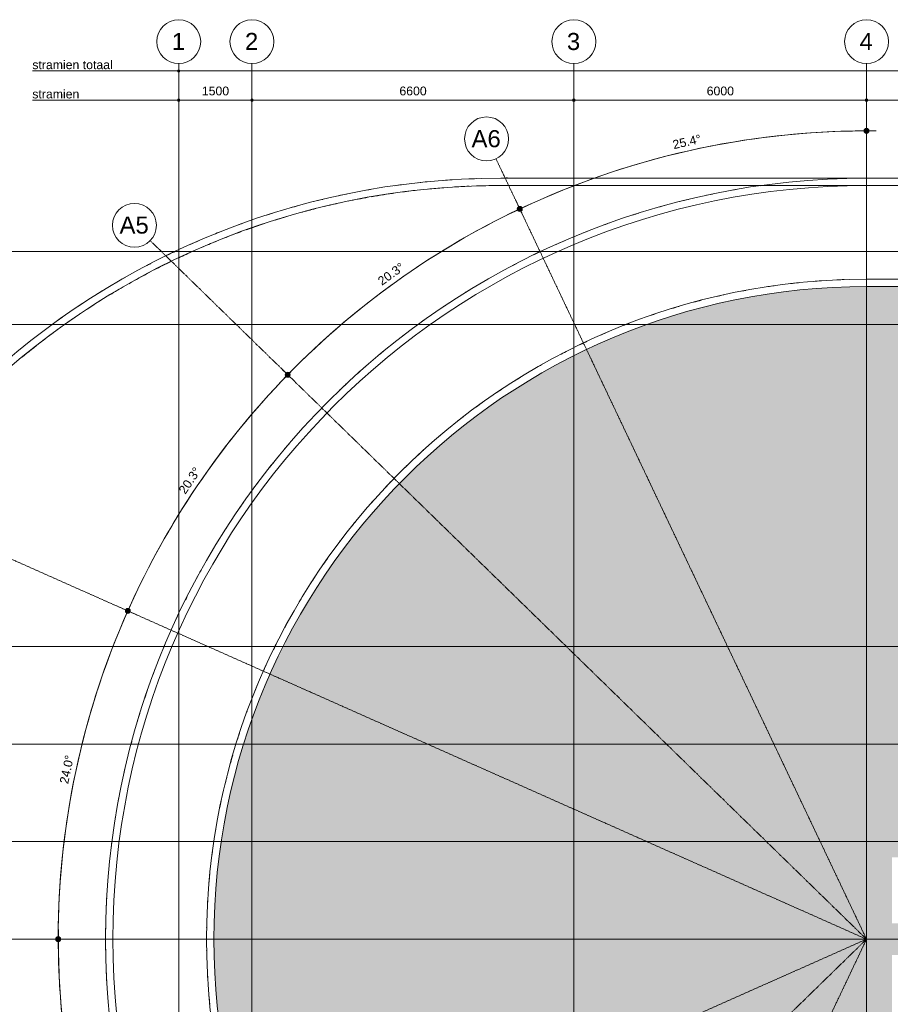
# Model space of a CAD drawing. Header units: millimetres. Extents: x -2716 to 106846, y 3237 to 43386.
# Tile 4 of 12: x 6739 to 24587, y 22765 to 42950. Entities that reach past the tile are written whole.
import ezdxf

# ---------------------------------------------------------------- set-up
doc = ezdxf.new("R2010")
doc.units = ezdxf.units.MM
doc.linetypes.add('THO_stramienlijn', pattern=[20, 17, -1.5, 0, -1.5])
for name, color, linetype, lineweight in [('A-ANNO-DIMS', 7, 'Continuous', 13), ('A-ANNO-DIMS-100', 7, 'Continuous', 13), ('A-ROOF-PATT', 7, 'Continuous', 13), ('G-ANNO-TEXT', 7, 'Continuous', 13), ('I-WALL', 7, 'Continuous', 18), ('S-GRID', 7, 'Continuous', 13), ('S-GRID-IDEN', 7, 'Continuous', 13)]:
    doc.layers.add(name, color=color, linetype=linetype, lineweight=lineweight)
doc.layers.add('A-DETL', color=7, linetype='Continuous', lineweight=13, true_color=0x00a600)
doc.layers.add('A-DETL-MBND', color=9, linetype='Continuous', lineweight=13, true_color=0x808080)
doc.styles.add('Arial', font='arial.ttf', dxfattribs={"height": 350})
doc.styles.add('Arial_1', font='arial.ttf', dxfattribs={"height": 180})
doc.dimstyles.new('THO_18_-_transparant', dxfattribs={"dimscale": 304.8, "dimtxt": 0.602515, "dimasz": 0.164042, "dimexe": 0.328084, "dimexo": 0.0625, "dimgap": 0.147638, "dimtad": 1, "dimdec": 3, "dimlfac": 304.8, "dimrnd": 0.001, "dimdsep": 46, "dimtxsty": 'Arial_1', "dimblk1": 'DOTBLANK', "dimblk2": 'DOTBLANK', "dimsah": 1, "dimcen": 0.09, "dimdle": 0.164042, "dimazin": 0, "dimtfac": 1, "dimtdec": 4, "dimtix": 1, "dimtmove": 0, "dimatfit": 3, "dimfxl": 0.001076, "dimfxlon": 1, "dimtvp": 1, "dimtolj": 1, "dimtzin": 0, "dimarcsym": 2})
doc.dimstyles.new('THO_18_-_transparant_1', dxfattribs={"dimscale": 304.8, "dimtxt": 0.602515, "dimasz": 0.164042, "dimexe": 0.328084, "dimexo": 0.0625, "dimgap": 0.147638, "dimtad": 1, "dimdec": 3, "dimlfac": 304.8, "dimrnd": 0.001, "dimdsep": 46, "dimtxsty": 'Arial_1', "dimblk1": 'DOTBLANK', "dimblk2": 'DOTBLANK', "dimsah": 1, "dimcen": 0.09, "dimdle": 0.164042, "dimazin": 0, "dimtfac": 1, "dimtdec": 4, "dimtix": 1, "dimtmove": 2, "dimatfit": 3, "dimfxl": 0.001076, "dimfxlon": 1, "dimtvp": 1, "dimtolj": 1, "dimtzin": 0, "dimarcsym": 2})
doc.dimstyles.new('THO_18_-_transparant_blue', dxfattribs={"dimscale": 304.8, "dimtxt": 0.602515, "dimasz": 1.312336, "dimexe": 0.656168, "dimexo": 0.0625, "dimgap": 0.147638, "dimtad": 1, "dimdec": 3, "dimlfac": 304.8, "dimrnd": 0.001, "dimdsep": 46, "dimtxsty": 'Arial_1', "dimblk1": 'DOTSMALL', "dimblk2": 'DOTSMALL', "dimsah": 1, "dimcen": 0.09, "dimdle": 0.656168, "dimadec": 1, "dimazin": 0, "dimtfac": 1, "dimtdec": 4, "dimtix": 1, "dimtmove": 0, "dimatfit": 3, "dimfxl": 0.002153, "dimfxlon": 1, "dimtvp": 1, "dimtolj": 1, "dimtzin": 0, "dimarcsym": 2})

# ---------------------------------------------------------------- blocks, each defined once
blk = doc.blocks.new('NLRS_28_SCO_UN_houten kolom rond_gen_bcb - rond 150-V3-02 dak _plotview_')
at = {"layer": 'A-DETL-MBND'}
blk.add_arc((0, 0), 75, 51.2367, 90, dxfattribs=at)
blk = doc.blocks.new('NLRS_28_SCO_UN_houten kolom rond_gen_bcb - rond 150-2413770-02 dak _plotview_')
at = {"layer": 'A-DETL-MBND'}
blk.add_arc((0, 0), 75, 40.6892, 89.9083, dxfattribs=at)
blk = doc.blocks.new('Grid - Stramienbol 9_0mm-3500-02 dak _plotview_')
at = {"layer": 'S-GRID-IDEN'}
blk.add_circle((0, 0), 4.5, dxfattribs=at)
blk = doc.blocks.new('DIMBLOCK33-02 dak _plotview_')
at = {"layer": 'A-ANNO-DIMS-100'}
for p, q in [((10000, 41300), (10000, 41400)), ((11500, 41300), (11500, 41400)), ((9950, 41300), (11500, 41300)), ((10000, 41300), (10000, 41200)), ((11500, 41300), (11500, 41200))]:
    blk.add_line(p, q, dxfattribs=at)
for centre in [(10000, 41300), (11500, 41300)]:
    blk.add_circle(centre, 25, dxfattribs=at)
at = {"layer": 'A-ANNO-DIMS-100', "color": 0, "insert": (10473, 41579), "char_height": 180, "width": 664.52, "attachment_point": 1, "line_spacing_factor": 0.941778, "style": 'Arial_1'}
blk.add_mtext('1500', dxfattribs=at)
blk = doc.blocks.new('_DotBlank')
at = {"color": 0, "linetype": 'ByBlock', "lineweight": -2}
blk.add_line((-0.5, 0), (-1, 0), dxfattribs=at)
blk.add_circle((0, 0), 0.5, dxfattribs=at)
blk = doc.blocks.new('DIMBLOCK34-02 dak _plotview_')
at = {"layer": 'A-ANNO-DIMS-100'}
for p, q in [((11500, 41300), (11500, 41400)), ((18100, 41300), (18100, 41400)), ((11500, 41300), (18100, 41300)), ((11500, 41300), (11500, 41200)), ((18100, 41300), (18100, 41200))]:
    blk.add_line(p, q, dxfattribs=at)
for centre in [(11500, 41300), (18100, 41300)]:
    blk.add_circle(centre, 25, dxfattribs=at)
at = {"layer": 'A-ANNO-DIMS-100', "color": 0, "insert": (14523, 41579), "char_height": 180, "width": 664.52, "attachment_point": 1, "line_spacing_factor": 0.941778, "style": 'Arial_1'}
blk.add_mtext('6600', dxfattribs=at)
blk = doc.blocks.new('DIMBLOCK35-02 dak _plotview_')
at = {"layer": 'A-ANNO-DIMS-100'}
for p, q in [((18100, 41300), (18100, 41400)), ((24100, 41300), (24100, 41400)), ((18100, 41300), (24100, 41300)), ((18100, 41300), (18100, 41200)), ((24100, 41300), (24100, 41200))]:
    blk.add_line(p, q, dxfattribs=at)
for centre in [(18100, 41300), (24100, 41300)]:
    blk.add_circle(centre, 25, dxfattribs=at)
at = {"layer": 'A-ANNO-DIMS-100', "color": 0, "insert": (20823, 41579), "char_height": 180, "width": 664.52, "attachment_point": 1, "line_spacing_factor": 0.941778, "style": 'Arial_1'}
blk.add_mtext('6000', dxfattribs=at)
blk = doc.blocks.new('DIMBLOCK36-02 dak _plotview_')
at = {"layer": 'A-ANNO-DIMS-100'}
for p, q in [((24100, 41300), (24100, 41400)), ((26500, 41300), (26500, 41400)), ((24100, 41300), (26500, 41300)), ((24100, 41300), (24100, 41200)), ((26500, 41300), (26500, 41200))]:
    blk.add_line(p, q, dxfattribs=at)
for centre in [(24100, 41300), (26500, 41300)]:
    blk.add_circle(centre, 25, dxfattribs=at)
at = {"layer": 'A-ANNO-DIMS-100', "color": 0, "insert": (25023, 41579), "char_height": 180, "width": 664.52, "attachment_point": 1, "line_spacing_factor": 0.941778, "style": 'Arial_1'}
blk.add_mtext('2400', dxfattribs=at)
blk = doc.blocks.new('DIMBLOCK51-02 dak _plotview_')
at = {"layer": 'A-ANNO-DIMS-100'}
for p, q in [((10000, 41900), (10000, 42000)), ((71800, 41900), (71800, 42000)), ((9950, 41900), (71850, 41900)), ((10000, 41900), (10000, 41800)), ((71800, 41900), (71800, 41800))]:
    blk.add_line(p, q, dxfattribs=at)
for centre in [(10000, 41900), (71800, 41900)]:
    blk.add_circle(centre, 25, dxfattribs=at)
at = {"layer": 'A-ANNO-DIMS-100', "color": 0, "insert": (41152, 42179), "char_height": 180, "width": 830.65, "attachment_point": 1, "line_spacing_factor": 0.941778, "style": 'Arial_1'}
blk.add_mtext('61800', dxfattribs=at)
blk = doc.blocks.new('DIMBLOCK63-02 dak _plotview_')
at = {"layer": 'A-ANNO-DIMS-100', "true_color": 0x0000ff}
h = blk.add_hatch(color=5, dxfattribs=at)
edge = h.paths.add_edge_path()
edge.add_arc((12258, 12552), 50, 0, 360)
h = blk.add_hatch(color=5, dxfattribs=at)
edge = h.paths.add_edge_path()
edge.add_arc((17005, 9159), 50, 0, 360)
at = {"layer": 'A-ANNO-DIMS-100', "color": 5, "true_color": 0x0000ff}
for p, q in [((12258, 12552), (12115, 12413)), ((12258, 12552), (12401, 12692)), ((12258, 12552), (12258, 12552)), ((17005, 9159), (17091, 9340)), ((17005, 9159), (16919, 8978))]:
    blk.add_line(p, q, dxfattribs=at)
for centre in [(12258, 12552), (17005, 9159)]:
    blk.add_circle(centre, 50, dxfattribs=at)
for start, end in [(223.5872, 245.2928), (224.28, 244.6)]:
    blk.add_arc((24100, 24100), 16540, start, end, dxfattribs=at)
at = {"layer": 'A-ANNO-DIMS-100', "color": 0, "insert": (14404, 11042), "char_height": 180, "width": 705.2, "attachment_point": 1, "rotation": 324.44, "line_spacing_factor": 0.941778, "style": 'Arial_1'}
blk.add_mtext('20.3°', dxfattribs=at)
blk = doc.blocks.new('_DotSmall')
at = {"color": 0, "linetype": 'ByBlock', "const_width": 0.5}
blk.add_lwpolyline([(-0.0625, 0, 1), (0.0625, 0, 1)], format="xyb", close=True, dxfattribs=at)
blk = doc.blocks.new('DIMBLOCK64-02 dak _plotview_')
at = {"layer": 'A-ANNO-DIMS-100', "true_color": 0x0000ff}
h = blk.add_hatch(color=5, dxfattribs=at)
edge = h.paths.add_edge_path()
edge.add_arc((8977, 17380), 50, 0, 360)
h = blk.add_hatch(color=5, dxfattribs=at)
edge = h.paths.add_edge_path()
edge.add_arc((12252, 12546), 50, 0, 360)
at = {"layer": 'A-ANNO-DIMS-100', "color": 5, "true_color": 0x0000ff}
for p, q in [((8977, 17380), (8794, 17298)), ((8977, 17380), (9160, 17461)), ((8977, 17380), (8977, 17380)), ((12252, 12546), (12109, 12407)), ((12252, 12546), (12395, 12686))]:
    blk.add_line(p, q, dxfattribs=at)
for centre in [(8977, 17380), (12252, 12546)]:
    blk.add_circle(centre, 50, dxfattribs=at)
for start, end in [(203.2676, 224.9724), (203.96, 224.28)]:
    blk.add_arc((24100, 24100), 16549, start, end, dxfattribs=at)
at = {"layer": 'A-ANNO-DIMS-100', "color": 0, "insert": (10465, 15217), "char_height": 180, "width": 705.2, "attachment_point": 1, "rotation": 304.12, "line_spacing_factor": 0.941778, "style": 'Arial_1'}
blk.add_mtext('20.3°', dxfattribs=at)
blk = doc.blocks.new('DIMBLOCK65-02 dak _plotview_')
at = {"layer": 'A-ANNO-DIMS-100', "true_color": 0x0000ff}
h = blk.add_hatch(color=5, dxfattribs=at)
edge = h.paths.add_edge_path()
edge.add_arc((17005, 9159), 50, 0, 360)
h = blk.add_hatch(color=5, dxfattribs=at)
edge = h.paths.add_edge_path()
edge.add_arc((24100, 7561), 50, 0, 360)
at = {"layer": 'A-ANNO-DIMS-100', "color": 5, "true_color": 0x0000ff}
for p, q in [((17005, 9159), (17091, 9340)), ((17005, 9159), (16920, 8979)), ((17005, 9159), (17005, 9159)), ((24100, 7561), (24100, 7761)), ((24100, 7561), (24100, 7361))]:
    blk.add_line(p, q, dxfattribs=at)
for centre in [(17005, 9159), (24100, 7561)]:
    blk.add_circle(centre, 50, dxfattribs=at)
for start, end in [(243.9072, 270.6928), (244.6, 270)]:
    blk.add_arc((24100, 24100), 16539, start, end, dxfattribs=at)
at = {"layer": 'A-ANNO-DIMS-100', "color": 0, "insert": (20238, 8302), "char_height": 180, "width": 705.2, "attachment_point": 1, "rotation": 347.3, "line_spacing_factor": 0.941778, "style": 'Arial_1'}
blk.add_mtext('25.4°', dxfattribs=at)
blk = doc.blocks.new('DIMBLOCK66-02 dak _plotview_')
at = {"layer": 'A-ANNO-DIMS-100', "true_color": 0x0000ff}
h = blk.add_hatch(color=5, dxfattribs=at)
edge = h.paths.add_edge_path()
edge.add_arc((7530, 24100), 50, 0, 360)
h = blk.add_hatch(color=5, dxfattribs=at)
edge = h.paths.add_edge_path()
edge.add_arc((8958, 17371), 50, 0, 360)
at = {"layer": 'A-ANNO-DIMS-100', "color": 5, "true_color": 0x0000ff}
for p, q in [((7530, 24100), (7330, 24100)), ((7530, 24100), (7530, 24100)), ((7530, 24100), (7730, 24100)), ((8958, 17371), (8775, 17290)), ((8958, 17371), (9141, 17452))]:
    blk.add_line(p, q, dxfattribs=at)
for centre in [(7530, 24100), (8958, 17371)]:
    blk.add_circle(centre, 50, dxfattribs=at)
for start, end in [(179.3084, 204.6516), (180, 203.96)]:
    blk.add_arc((24100, 24100), 16569, start, end, dxfattribs=at)
at = {"layer": 'A-ANNO-DIMS-100', "color": 0, "insert": (8103, 21006), "char_height": 180, "width": 705.2, "attachment_point": 1, "rotation": 281.98, "line_spacing_factor": 0.941778, "style": 'Arial_1'}
blk.add_mtext('24.0°', dxfattribs=at)
blk = doc.blocks.new('DIMBLOCK67-02 dak _plotview_')
at = {"layer": 'A-ANNO-DIMS-100', "true_color": 0x0000ff}
h = blk.add_hatch(color=5, dxfattribs=at)
edge = h.paths.add_edge_path()
edge.add_arc((24100, 40670), 50, 0, 360)
h = blk.add_hatch(color=5, dxfattribs=at)
edge = h.paths.add_edge_path()
edge.add_arc((16992, 39068), 50, 0, 360)
at = {"layer": 'A-ANNO-DIMS-100', "color": 5, "true_color": 0x0000ff}
for p, q in [((24100, 40670), (24100, 40870)), ((24100, 40670), (24100, 40670)), ((24100, 40670), (24100, 40470)), ((16992, 39068), (16907, 39249)), ((16992, 39068), (17078, 38887))]:
    blk.add_line(p, q, dxfattribs=at)
for centre in [(24100, 40670), (16992, 39068)]:
    blk.add_circle(centre, 50, dxfattribs=at)
for start, end in [(89.3084, 116.0916), (90, 115.4)]:
    blk.add_arc((24100, 24100), 16570, start, end, dxfattribs=at)
at = {"layer": 'A-ANNO-DIMS-100', "color": 0, "insert": (20109, 40471), "char_height": 180, "width": 705.2, "attachment_point": 1, "rotation": 12.7, "line_spacing_factor": 0.941778, "style": 'Arial_1'}
blk.add_mtext('25.4°', dxfattribs=at)
blk = doc.blocks.new('DIMBLOCK68-02 dak _plotview_')
at = {"layer": 'A-ANNO-DIMS-100', "true_color": 0x0000ff}
h = blk.add_hatch(color=5, dxfattribs=at)
edge = h.paths.add_edge_path()
edge.add_arc((16990, 39073), 50, 0, 360)
h = blk.add_hatch(color=5, dxfattribs=at)
edge = h.paths.add_edge_path()
edge.add_arc((12233, 35672), 50, 0, 360)
at = {"layer": 'A-ANNO-DIMS-100', "color": 5, "true_color": 0x0000ff}
for p, q in [((16990, 39073), (16904, 39253)), ((16990, 39073), (16990, 39073)), ((16990, 39073), (17076, 38892)), ((12233, 35672), (12090, 35812)), ((12233, 35672), (12376, 35532))]:
    blk.add_line(p, q, dxfattribs=at)
for centre in [(16990, 39073), (12233, 35672)]:
    blk.add_circle(centre, 50, dxfattribs=at)
for start, end in [(114.7086, 136.4114), (115.4, 135.72)]:
    blk.add_arc((24100, 24100), 16575, start, end, dxfattribs=at)
at = {"layer": 'A-ANNO-DIMS-100', "color": 0, "insert": (14059, 37640), "char_height": 180, "width": 705.2, "attachment_point": 1, "rotation": 35.56, "line_spacing_factor": 0.941778, "style": 'Arial_1'}
blk.add_mtext('20.3°', dxfattribs=at)
blk = doc.blocks.new('DIMBLOCK69-02 dak _plotview_')
at = {"layer": 'A-ANNO-DIMS-100', "true_color": 0x0000ff}
h = blk.add_hatch(color=5, dxfattribs=at)
edge = h.paths.add_edge_path()
edge.add_arc((12234, 35671), 50, 0, 360)
h = blk.add_hatch(color=5, dxfattribs=at)
edge = h.paths.add_edge_path()
edge.add_arc((8955, 30830), 50, 0, 360)
at = {"layer": 'A-ANNO-DIMS-100', "color": 5, "true_color": 0x0000ff}
for p, q in [((12234, 35671), (12091, 35810)), ((12234, 35671), (12234, 35671)), ((12234, 35671), (12378, 35531)), ((8955, 30830), (8772, 30911)), ((8955, 30830), (9138, 30749))]:
    blk.add_line(p, q, dxfattribs=at)
for centre in [(12234, 35671), (8955, 30830)]:
    blk.add_circle(centre, 50, dxfattribs=at)
for start, end in [(135.0286, 156.7314), (135.72, 156.04)]:
    blk.add_arc((24100, 24100), 16573, start, end, dxfattribs=at)
at = {"layer": 'A-ANNO-DIMS-100', "color": 0, "insert": (9984, 33309), "char_height": 180, "width": 705.2, "attachment_point": 1, "rotation": 55.88, "line_spacing_factor": 0.941778, "style": 'Arial_1'}
blk.add_mtext('20.3°', dxfattribs=at)
blk = doc.blocks.new('DIMBLOCK70-02 dak _plotview_')
at = {"layer": 'A-ANNO-DIMS-100', "true_color": 0x0000ff}
h = blk.add_hatch(color=5, dxfattribs=at)
edge = h.paths.add_edge_path()
edge.add_arc((8955, 30830), 50, 0, 360)
h = blk.add_hatch(color=5, dxfattribs=at)
edge = h.paths.add_edge_path()
edge.add_arc((7527, 24100), 50, 0, 360)
at = {"layer": 'A-ANNO-DIMS-100', "color": 5, "true_color": 0x0000ff}
for p, q in [((8955, 30830), (8772, 30911)), ((8955, 30830), (8955, 30830)), ((8955, 30830), (9138, 30749)), ((7527, 24100), (7327, 24100)), ((7527, 24100), (7727, 24100))]:
    blk.add_line(p, q, dxfattribs=at)
for centre in [(8955, 30830), (7527, 24100)]:
    blk.add_circle(centre, 50, dxfattribs=at)
for start, end in [(155.3486, 180.6914), (156.04, 180)]:
    blk.add_arc((24100, 24100), 16573, start, end, dxfattribs=at)
at = {"layer": 'A-ANNO-DIMS-100', "color": 0, "insert": (7554, 27310), "char_height": 180, "width": 705.2, "attachment_point": 1, "rotation": 78.02, "line_spacing_factor": 0.941778, "style": 'Arial_1'}
blk.add_mtext('24.0°', dxfattribs=at)

msp = doc.modelspace()

# ---------------------------------------------------------------- hatches: boundary and pattern name
at = {"layer": 'A-ROOF-PATT', "true_color": 0xf0f0f0}
h = msp.add_hatch(color=7, dxfattribs=at)
h.paths.add_polyline_path([(24099.6291517, 10719.9998099), (57699.6422503, 10720.0034123), (58112.2549136, 10726.3758725), (58524.483751, 10745.4701555), (58935.9452939, 10777.2698746), (59346.2567872, 10821.7476477), (59755.0365457, 10878.8651465), (60161.9043091, 10948.573166), (60566.4815957, 11030.8117141), (60968.3920544, 11125.5101229), (61367.2618151, 11232.587181), (61762.7198358, 11351.9512911), (62154.3982487, 11483.5006519), (62541.9327017, 11627.123469), (62929.9502694, 11784.9004238), (63303.1319291, 11950.0938067), (63676.088611, 12129.1701142), (64043.4858068, 12319.7781223), (64404.9817515, 12521.7604359), (64760.2401698, 12734.9517265), (65108.9305887, 12959.1792673), (65450.7286449, 13194.2635519), (65785.3163866, 13440.0190113), (66112.3825694, 13696.2548531), (66431.6229457, 13962.7760506), (66713.6783713, 14212.0596095), (67013.9024703, 14494.3370283), (67305.2914292, 14785.7259872), (67587.568848, 15085.9500862), (67860.4669695, 15394.7245444), (68123.7269333, 15711.7564706), (68377.0990214, 16036.7451408), (68620.3428949, 16369.3822836), (68853.2278224, 16709.3523724), (69075.5328983, 17056.3329252), (69287.0472529, 17409.9948097), (69487.570252, 17770.0025563), (69676.9116873, 18136.0146758), (69854.891957, 18507.6839836), (70021.3422362, 18884.6579288), (70176.1046365, 19266.5789288), (70319.0323565, 19653.0847083), (70449.9898206, 20043.8086433), (70568.8528077, 20438.3801084), (70675.508569, 20836.4248287), (70769.8559352, 21237.5652346), (70851.8054119, 21641.4208202), (70921.2792653, 22047.608504), (70978.211595, 22455.7429924), (71022.5483974, 22865.437145), (71054.2476164, 23276.3023422), (71073.464785, 23700), (71079.6250452, 24099.9862072), (71073.2791831, 24512.0235608), (71054.2476164, 24923.6700721), (71022.5483974, 25334.5352693), (70978.211595, 25744.2294219), (70921.2792653, 26152.3639103), (70851.8054119, 26558.5515941), (70769.8559352, 26962.4071797), (70675.508569, 27363.5475856), (70568.8528077, 27761.5923059), (70442.7374544, 28177.8018889), (70319.0323565, 28546.887706), (70175.5871935, 28934.6704257), (70006.1184238, 29349.7931335), (69854.891957, 29692.2884307), (69676.9116873, 30063.9577385), (69487.570252, 30429.969858), (69287.0472529, 30789.9776046), (69075.5328983, 31143.6394891), (68844.9729333, 31502.6706946), (68620.3428949, 31830.5901307), (68377.0990214, 32163.2272735), (68123.7269333, 32488.2159437), (67860.4669695, 32805.2478699), (67587.568848, 33114.0223281), (67305.2914292, 33414.2464271), (67013.9024703, 33705.635386), (66713.6783713, 33987.9128048), (66404.9039131, 34260.8109264), (66087.8719869, 34524.0708901), (65762.8833167, 34777.4429782), (65430.2461739, 35020.6868517), (65090.276085, 35253.5717792), (64743.2955323, 35475.8768551), (64389.6336478, 35687.3912097), (64029.6259012, 35887.9142088), (63663.6137816, 36077.2556441), (63291.9444739, 36255.2359139), (62914.9705287, 36421.686193), (62522.8264834, 36580.2290195), (62146.5437492, 36719.3763133), (61755.8198142, 36850.3337774), (61361.2483491, 36969.1967645), (60963.2036288, 37075.8525258), (60562.0632229, 37170.199892), (60158.2076373, 37252.1493688), (59752.0199535, 37321.6232221), (59343.8854651, 37378.5555519), (58934.1913125, 37422.8923543), (58523.3261152, 37454.5915732), (58111.679604, 37473.62314), (57699.6422503, 37479.9726044), (24099.6291517, 37479.969002), (23687.0164884, 37473.5965418), (23274.787651, 37454.5022589), (22863.3261081, 37422.7025397), (22453.0146148, 37378.2247666), (22044.2348563, 37321.1072678), (21637.3670929, 37251.3992483), (21232.7898063, 37169.1607002), (20830.8793476, 37074.4622914), (20432.009587, 36967.3852333), (20036.5515662, 36848.0211232), (19644.8731533, 36716.4717624), (19257.3387003, 36572.8489453), (18869.3211327, 36415.0719905), (18496.1394729, 36249.8786076), (18123.182791, 36070.8023001), (17755.7855952, 35880.194292), (17394.2896505, 35678.2119784), (17039.0312322, 35465.0206878), (16690.3408133, 35240.793147), (16348.5427571, 35005.7088624), (16013.9550154, 34759.9534031), (15686.8888326, 34503.7175612), (15367.6484564, 34237.1963637), (15085.5930307, 33987.9128048), (14785.3689318, 33705.635386), (14493.9799728, 33414.2464271), (14211.702554, 33114.0223281), (13938.8044325, 32805.2478699), (13675.5444687, 32488.2159437), (13422.1723806, 32163.2272735), (13178.9285071, 31830.5901307), (12946.0435796, 31490.6200419), (12723.7385037, 31143.6394891), (12512.2241491, 30789.9776046), (12311.70115, 30429.969858), (12122.3597147, 30063.9577385), (11944.379445, 29692.2884307), (11777.9291659, 29315.3144855), (11623.1667655, 28933.3934855), (11480.2390455, 28546.887706), (11349.2815814, 28156.163771), (11230.4185943, 27761.5923059), (11123.762833, 27363.5475856), (11029.4154668, 26962.4071797), (10947.4659901, 26558.5515941), (10877.9921367, 26152.3639103), (10821.059807, 25744.2294219), (10776.7230046, 25334.5352693), (10745.0237857, 24923.6700721), (10725.8070418, 24500), (10719.6463568, 24099.9862072), (10725.9922189, 23687.9488535), (10745.0237857, 23276.3023422), (10776.7230046, 22865.437145), (10821.059807, 22455.7429924), (10877.9921367, 22047.608504), (10947.4659901, 21641.4208202), (11029.4154668, 21237.5652346), (11123.762833, 20836.4248287), (11230.4185943, 20438.3801084), (11349.2815814, 20043.8086433), (11480.2390455, 19653.0847083), (11628.5597411, 19253.2702013), (11777.9291659, 18884.6579288), (11944.379445, 18507.6839836), (12122.3597147, 18136.0146758), (12311.70115, 17770.0025563), (12512.2241491, 17409.9948097), (12723.7385037, 17056.3329252), (12959.1740014, 16690.1843194), (13178.9285071, 16369.3822836), (13422.1723806, 16036.7451408), (13675.5444687, 15711.7564706), (13938.8044325, 15394.7245444), (14211.702554, 15085.9500862), (14493.9799728, 14785.7259872), (14785.3689318, 14494.3370283), (15085.5930307, 14212.0596095), (15394.3674889, 13939.161488), (15711.3994151, 13675.9015242), (16036.3880853, 13422.5294361), (16369.0252281, 13179.2855626), (16715.9955269, 12941.9157088), (17055.9758697, 12724.0955592), (17409.6377542, 12512.5812046), (17769.6455008, 12312.0582055), (18135.6576204, 12122.7167702), (18507.3269281, 11944.7365004), (18904.9359283, 11769.9244642), (19276.4449187, 11619.7433948), (19652.7276528, 11480.596101), (20043.4515878, 11349.6386369), (20438.0230529, 11230.7756498), (20836.0677732, 11124.1198885), (21237.2081791, 11029.7725223), (21641.0637647, 10947.8230455), (22047.2514485, 10878.3491922), (22455.3859369, 10821.4168624), (22865.0800895, 10777.08006), (23275.9452868, 10745.3808411), (23687.591798, 10726.3492743), (24099.6291517, 10720.0034123)])
h.paths.add_polyline_path([(47014.4378295, 16450.3653727), (46770.9413188, 16450.3653727), (46771.289276, 17820.3653727), (47940.9413188, 17820.3653727), (47940.9413188, 16450.3653727), (47555.1447687, 16450.3653727)])
h.paths.add_polyline_path([(37399.635701, 19770), (36969.635701, 19770), (36969.635701, 28430), (44829.635701, 28430), (44829.635701, 19770), (38240.8449467, 19770)])
h.paths.add_polyline_path([(57174.635701, 22425), (55824.635701, 22425), (55824.635701, 23775), (57174.635701, 23775), (57174.635701, 22426.3696053)])
h.paths.add_polyline_path([(24624.635701, 22425), (24624.635701, 23775), (25974.635701, 23775), (25974.635701, 22425), (24628.0580994, 22425)])
h.paths.add_polyline_path([(52899.635701, 22425), (52824.635701, 22425), (52824.635701, 23775), (54174.635701, 23775), (54174.635701, 22425), (53003.635701, 22425)])
h.paths.add_polyline_path([(27624.635701, 22425), (27624.635701, 23775), (28974.635701, 23775), (28974.635701, 22425), (27673.2216385, 22425)])
h.paths.add_polyline_path([(50394.635701, 22425), (49224.635701, 22425), (49224.635701, 23775), (50574.635701, 23775), (50574.635701, 22425), (50395.635701, 22425)])
h.paths.add_polyline_path([(31224.635701, 22425), (31224.635701, 23775), (32574.635701, 23775), (32574.635701, 22425), (31253.7952526, 22425)])
h.paths.add_polyline_path([(46898.9479088, 22425), (45624.635701, 22425), (45624.635701, 23775), (46974.635701, 23775), (46974.635701, 22425), (46899.635701, 22425)])
h.paths.add_polyline_path([(34824.635701, 22425), (34824.635701, 23775), (36174.635701, 23775), (36174.635701, 22425), (34873.2216385, 22425)])
h.paths.add_polyline_path([(56995.635701, 24425), (55824.635701, 24425), (55824.635701, 25775), (57174.635701, 25775), (57174.635701, 24425), (57099.635701, 24425)])
h.paths.add_polyline_path([(24624.635701, 24425), (24624.635701, 25775), (25974.635701, 25775), (25974.635701, 24425), (24673.2216385, 24425)])
h.paths.add_polyline_path([(53994.635701, 24425), (52824.635701, 24425), (52824.635701, 25775), (54174.635701, 25775), (54174.635701, 24425), (53995.635701, 24425)])
h.paths.add_polyline_path([(27624.635701, 24425), (27624.635701, 25775), (28974.635701, 25775), (28974.635701, 24425), (27673.2216385, 24425)])
h.paths.add_polyline_path([(49403.635701, 24425), (49224.635701, 24425), (49224.635701, 25775), (50574.635701, 25775), (50574.635701, 24425), (49404.635701, 24425)])
h.paths.add_polyline_path([(31224.635701, 24425), (31224.635701, 25775), (32574.635701, 25775), (32574.635701, 24425), (31273.2216385, 24425)])
h.paths.add_polyline_path([(34824.635701, 24425), (34824.635701, 25775), (36174.635701, 25775), (36174.635701, 24425), (34873.2216385, 24425)])
h.paths.add_polyline_path([(45673.635701, 24425), (45624.635701, 24425), (45624.635701, 25775), (46974.635701, 25775), (46974.635701, 24425), (45699.635701, 24425)])

# ---------------------------------------------------------------- linework, layer by layer
at = {"layer": 'A-DETL', "color": 7}
for p, q in [((9999.635701, 41900), (6999.635701, 41900)), ((9999.635701, 41300), (6999.635701, 41300))]:
    msp.add_line(p, q, dxfattribs=at)
at = {"layer": 'A-DETL-MBND'}
for p, q in [((16599.633136, 39699.9979377), (24099.633136, 39699.9979377)), ((24099.633136, 39699.9998099), (57691.8363459, 39699.9998099)), ((24099.633136, 39549.9979377), (24099.633136, 39699.9979377)), ((24099.633136, 39549.9979377), (16599.633136, 39549.9979377)), ((21919.9093938, 39546.9654021), (21942.6688032, 39550.1598889)), ((57691.8363459, 39549.9998099), (24099.633136, 39549.9998099)), ((12588.9897064, 34629.246215), (12604.6598574, 34646.3513756)), ((11402.1608532, 28772.7512601), (11394.3786617, 28751.5498601))]:
    msp.add_line(p, q, dxfattribs=at)
for centre, radius, start, end in [((16599.633136, 24099.9997671), 15599.9981706, 90, 270), ((24099.633136, 24099.9997671), 15599.9981706, 90, 270), ((16599.633136, 24099.9997671), 15599.9981706, 97.49371616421, 98.031985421), ((16599.633136, 24099.9997671), 15599.9981706, 95.53347588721, 96.19611692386), ((16599.633136, 24099.9997671), 15599.9981706, 93.6662897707, 94.33728913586), ((16599.633136, 24099.9997671), 15599.9981706, 91.82708489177, 92.40960777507), ((16599.633136, 24099.9997671), 15449.9981706, 90, 270), ((24099.633136, 24099.9997671), 15449.9981706, 90, 270), ((16599.633136, 24099.9997671), 15599.9981706, 101.68666444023, 102.30082672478), ((16599.633136, 24099.9997671), 15599.9981706, 99.85768079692, 100.12188311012), ((16599.633136, 24099.9997671), 15449.9981706, 98.031985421, 99.85768079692), ((16599.633136, 24099.9997671), 15449.9981706, 96.19611692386, 97.49371616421), ((16599.633136, 24099.9997671), 15449.9981706, 94.33728913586, 95.53347588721), ((16599.633136, 24099.9997671), 15449.9981706, 92.40960777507, 93.6662897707), ((16599.633136, 24099.9997671), 15449.9981706, 90, 91.82708489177), ((24099.633136, 24099.9997671), 15599.9981706, 101.68666444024, 102.30082672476), ((24099.633136, 24099.9997671), 15599.9981706, 99.85768079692, 100.12188311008), ((16599.633136, 24099.9997671), 15599.9981706, 103.52982668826, 104.20547238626), ((16599.633136, 24099.9997671), 15449.9981706, 102.30082672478, 103.52982668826), ((16599.633136, 24099.9997671), 15449.9981706, 100.12188311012, 101.68666444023), ((24099.633136, 24099.9997671), 15599.9981706, 103.52982668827, 104.20547238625), ((16599.633136, 24099.9997671), 15599.9981706, 107.41623079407, 107.89061466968), ((16599.633136, 24099.9997671), 15599.9981706, 105.40760688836, 106.05758567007), ((16599.633136, 24099.9997671), 15449.9981706, 104.20547238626, 105.40760688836), ((24099.633136, 24099.9997671), 15599.9981706, 107.4162307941, 107.89061466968), ((24099.633136, 24099.9997671), 15599.9981706, 105.40760688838, 106.05758567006), ((16599.633136, 24099.9997671), 15599.9981706, 109.71566848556, 110.1213732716), ((16599.633136, 24099.9997671), 15449.9981706, 107.89061466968, 109.71566848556), ((16599.633136, 24099.9997671), 15449.9981706, 106.05758567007, 107.41623079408), ((24099.633136, 24099.9997671), 15599.9981706, 109.71566848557, 110.12137327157), ((16599.633136, 24099.9997671), 15599.9981706, 111.54683624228, 112.1839203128), ((16599.633136, 24099.9997671), 15449.9981706, 110.1213732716, 111.54683624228), ((24099.633136, 24099.9997671), 15599.9981706, 111.54683624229, 112.18392031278), ((16599.633136, 24099.9997671), 15599.9981706, 113.39474255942, 114.07163198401), ((16599.633136, 24099.9997671), 15449.9981706, 112.1839203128, 113.39474255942), ((24099.633136, 24099.9997671), 15599.9981706, 113.39474255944, 114.071631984), ((16599.633136, 24099.9997671), 15599.9981706, 115.28624153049, 115.91826744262), ((16599.633136, 24099.9997671), 15449.9981706, 114.07163198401, 115.28624153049), ((24099.633136, 24099.9997671), 15599.9981706, 115.28624153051, 115.91826744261), ((16599.633136, 24099.9997671), 15599.9981706, 117.37189282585, 117.74885935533), ((16599.633136, 24099.9997671), 15449.9981706, 115.91826744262, 117.37189282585), ((24099.633136, 24099.9997671), 15599.9981706, 117.37189282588, 117.74885935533), ((16599.633136, 24099.9997671), 15449.9981706, 117.74885935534, 119.57400455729), ((16599.633136, 24099.9997671), 15599.9981706, 119.57400455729, 120.06678274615), ((24099.633136, 24099.9997671), 15599.9981706, 119.5740045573, 120.06678274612), ((24099.6291517, 24099.9862072), 13529.9827949, 95.92269955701, 96.62612434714), ((24099.6291517, 24099.9862072), 13529.9827949, 93.92261102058, 94.63829630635), ((24099.6291517, 24099.9862072), 13529.9827949, 91.95449693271, 92.57683471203), ((16599.633136, 24099.9997671), 15599.9981706, 121.40770243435, 122.06129595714), ((16599.633136, 24099.9997671), 15449.9981706, 120.06678274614, 121.40770243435), ((24099.633136, 24099.9997671), 15599.9981706, 121.40770243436, 122.06129595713), ((24099.6291517, 24099.9862072), 13529.9827949, 100.5420248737, 100.88195283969), ((24099.6291517, 24099.9862072), 13529.9827949, 98.03321088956, 98.58939757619), ((16599.633136, 24099.9997671), 15599.9981706, 123.26136492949, 123.93617595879), ((16599.633136, 24099.9997671), 15449.9981706, 122.06129595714, 123.26136492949), ((24099.633136, 24099.9997671), 15599.9981706, 123.2613649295, 123.93617595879), ((24099.6291517, 24099.9862072), 13529.9827949, 104.47359270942, 105.19445985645), ((24099.6291517, 24099.9862072), 13529.9827949, 102.49938758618, 103.16400312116), ((24099.6291517, 24099.9862072), 13529.9827949, 106.4905983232, 107.17310861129), ((16599.633136, 24099.9997671), 15599.9981706, 125.1710953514, 125.7782824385), ((16599.633136, 24099.9997671), 15449.9981706, 123.9361759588, 125.1710953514), ((24099.633136, 24099.9997671), 15599.9981706, 125.17109535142, 125.77828243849), ((24099.6291517, 24099.9862072), 13529.9827949, 108.68631896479, 109.13246938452), ((16599.633136, 24099.9997671), 15449.9981706, 125.7782824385, 127.39252359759), ((24099.6291517, 24099.9862072), 13529.9827949, 113.04550041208, 113.73756861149), ((24099.6291517, 24099.9862072), 13529.9827949, 111.08466999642, 111.5822675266), ((16599.633136, 24099.9997671), 15449.9981706, 127.60676670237, 129.43273836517), ((16599.633136, 24099.9997671), 15599.9981706, 127.39252359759, 127.60676670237), ((24099.633136, 24099.9997671), 15599.9981706, 127.39252359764, 127.60676670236), ((24099.6291517, 24099.9862072), 13529.9827949, 115.02752231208, 115.74710871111), ((24099.633136, 24099.9997671), 15599.9981706, 129.43273836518, 129.98356118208), ((24099.6291517, 24099.9862072), 13529.9827949, 117.06885102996, 117.7187012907), ((24099.633136, 24099.9997671), 15599.9981706, 131.2693901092, 131.93449547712), ((24099.6291517, 24099.9862072), 13529.9827949, 119.43631706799, 119.67485379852), ((24099.6291517, 24099.9862072), 13529.9827949, 121.62805277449, 122.21446767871), ((24099.633136, 24099.9997671), 15599.9981706, 133.1301340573, 133.79940952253), ((24099.6291517, 24099.9862072), 13529.9827949, 123.59313557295, 124.30238909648), ((24099.633136, 24099.9997671), 15599.9981706, 135.0648820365, 135.63772753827), ((24099.6291517, 24099.9862072), 13529.9827949, 125.58542778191, 126.29712125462), ((24099.6291517, 24099.9862072), 13529.9827949, 127.66366961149, 128.26316969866), ((24099.6291517, 24099.9862072), 13529.9827949, 130.21674197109, 130.39042974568), ((24099.633136, 24099.9997671), 15599.9981706, 139.29192907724, 139.88335501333), ((24099.6291517, 24099.9862072), 13529.9827949, 132.17232236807, 132.81378470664), ((24099.633136, 24099.9997671), 15599.9981706, 141.13205943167, 141.8045520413), ((24099.6291517, 24099.9862072), 13529.9827949, 134.1427004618, 134.86125525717), ((24099.633136, 24099.9997671), 15599.9981706, 143.00165595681, 143.66156553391), ((24099.6291517, 24099.9862072), 13529.9827949, 136.14887814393, 136.84510557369), ((24099.633136, 24099.9997671), 15599.9981706, 144.972162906, 145.49668169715), ((24099.6291517, 24099.9862072), 13529.9827949, 138.28747801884, 138.80671671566), ((24099.633136, 24099.9997671), 15599.9981706, 147.32214744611, 147.62927332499), ((24099.6291517, 24099.9862072), 13529.9827949, 140.75900252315, 141.17433930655), ((24099.6291517, 24099.9862072), 13529.9827949, 142.71767119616, 143.39472561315), ((24099.633136, 24099.9997671), 15599.9981706, 149.15164824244, 149.77224818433), ((24099.6291517, 24099.9862072), 13529.9827949, 144.69476226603, 145.41588440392), ((24099.633136, 24099.9997671), 15599.9981706, 150.99591514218, 151.67218393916), ((24099.6291517, 24099.9862072), 13529.9827949, 146.72039339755, 147.39149599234), ((24099.633136, 24099.9997671), 15599.9981706, 152.87678850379, 153.52282473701), ((24099.6291517, 24099.9862072), 13529.9827949, 148.96926558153, 149.34949909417), ((24099.633136, 24099.9997671), 15599.9981706, 154.90124192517, 155.3552099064), ((24099.6291517, 24099.9862072), 13529.9827949, 151.30192705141, 151.84059676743), ((24099.633136, 24099.9997671), 15599.9981706, 157.1802180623, 157.61142542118), ((24099.6291517, 24099.9862072), 13529.9827949, 153.26435183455, 153.96435786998), ((24099.633136, 24099.9997671), 15599.9981706, 159.01198320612, 159.65372881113), ((24099.6291517, 24099.9862072), 13529.9827949, 155.25013481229, 155.967391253), ((24099.6291517, 24099.9862072), 13529.9827949, 157.30429360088, 157.93661099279), ((24099.633136, 24099.9997671), 15599.9981706, 160.86122322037, 161.53790604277), ((24099.633136, 24099.9997671), 15599.9981706, 162.75678744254, 163.38332956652), ((24099.6291517, 24099.9862072), 13529.9827949, 161.84564453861, 162.45678177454), ((24099.633136, 24099.9997671), 15599.9981706, 164.86899492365, 165.21336614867), ((24099.6291517, 24099.9862072), 13529.9827949, 163.81270250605, 164.52653642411), ((24099.633136, 24099.9997671), 15599.9981706, 167.03864859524, 167.54806503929), ((24099.6291517, 24099.9862072), 13529.9827949, 165.81002895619, 166.51653090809), ((24099.633136, 24099.9997671), 15599.9981706, 168.87304172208, 169.52994018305), ((24099.6291517, 24099.9862072), 13529.9827949, 167.90865545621, 168.48068941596), ((24099.633136, 24099.9997671), 15599.9981706, 170.72833562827, 171.40209705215), ((24099.6291517, 24099.9862072), 13529.9827949, 170.43357357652, 170.72679995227), ((24099.633136, 24099.9997671), 15599.9981706, 172.64356728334, 173.24319378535), ((24099.6291517, 24099.9862072), 13529.9827949, 172.39031981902, 173.04786828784), ((24099.633136, 24099.9997671), 15599.9981706, 174.91577718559, 175.07119563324), ((24099.6291517, 24099.9862072), 13529.9827949, 174.36318673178, 175.08354274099), ((24099.633136, 24099.9997671), 15599.9981706, 176.89749064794, 177.45980151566), ((24099.6291517, 24099.9862072), 13529.9827949, 176.37632829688, 177.06383304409), ((24099.633136, 24099.9997671), 15599.9981706, 178.73495828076, 179.40227189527), ((24099.6291517, 24099.9862072), 13529.9827949, 178.55052987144, 179.02391388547), ((24099.633136, 24099.9997671), 15599.9981706, 180.59772810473, 181.26504171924), ((24099.6291517, 24099.9862072), 13529.9827949, 180.97608611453, 181.44947012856), ((24099.633136, 24099.9997671), 15599.9981706, 182.54019848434, 183.10250935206), ((24099.6291517, 24099.9862072), 13529.9827949, 182.93616695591, 183.62367170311), ((24099.6291517, 24099.9862072), 13529.9827949, 184.91645725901, 185.63681326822)]:
    msp.add_arc(centre, radius, start, end, dxfattribs=at)
at = {"layer": 'I-WALL'}
for p, q in [((24099.6291517, 37629.9726044), (57699.6422503, 37629.9726044)), ((57699.6422503, 37479.9726044), (24099.6291517, 37479.9726044))]:
    msp.add_line(p, q, dxfattribs=at)
for radius in [13529.9827949, 13379.9827949]:
    msp.add_arc((24099.6291517, 24099.9862072), radius, 90, 270, dxfattribs=at)
at = {"layer": 'S-GRID', "color": 5, "linetype": 'THO_stramienlijn', "true_color": 0x0000ff}
for p, q in [((9999.635701, 4950), (9999.635701, 42050)), ((11499.635701, 4950), (11499.635701, 42050)), ((18099.635701, 4950), (18099.635701, 42050)), ((24099.635701, 4950), (24099.635701, 42050)), ((24099.625974, 24100.017333), (16502.2805567, 40099.9979377)), ((24099.6250521, 24100.0069168), (9414.0064786, 38421.0961878)), ((-1495.3111013, 38199.9998099), (83030.4054534, 38199.9998099)), ((-1676.4718027, 36700), (83030.4054534, 36700)), ((24099.6525928, 24099.9946214), (3099.0592299, 33432.5042715)), ((-1495.3111013, 30100), (83030.4054534, 30100)), ((-1495.3111013, 28100), (83030.4054534, 28100)), ((-1495.3111013, 26100), (83030.4054534, 26100)), ((-1495.3111013, 24100), (83030.4054534, 24100)), ((24099.6545749, 24100.0095528), (3099.0560248, 14767.5019873)), ((24099.6250521, 24099.9930832), (9413.9628796, 9778.8612953)), ((24099.6279561, 24099.9868413), (16502.2771342, 8100.0020623))]:
    msp.add_line(p, q, dxfattribs=at)

# ---------------------------------------------------------------- block references
at = {"layer": 'A-DETL-MBND'}
for name, p, rotation in [('NLRS_28_SCO_UN_houten kolom rond_gen_bcb - rond 150-2413770-02 dak _plotview_', (16724.3950615, 39632.2186368), 25.39999846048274), ('NLRS_28_SCO_UN_houten kolom rond_gen_bcb - rond 150-V3-02 dak _plotview_', (9787.9169456, 38055.708923), 45.72000211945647)]:
    msp.add_blockref(name, p, dxfattribs=dict(at, rotation=rotation))
at = {"layer": 'S-GRID-IDEN', "xscale": 99.99999999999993, "yscale": 99.99999999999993, "zscale": 99.99999999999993}
for p in [(9999.635701, 42500), (11499.635701, 42500), (18099.635701, 42500), (24099.635701, 42500)]:
    msp.add_blockref('Grid - Stramienbol 9_0mm-3500-02 dak _plotview_', p, dxfattribs=at)
at = {"layer": 'S-GRID-IDEN'}
for p, xscale, yscale, zscale, rotation in [((16309.2598286, 40506.4988584), 99.99999999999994, 99.99999999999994, 99.99999999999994, 25.3999884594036), ((9091.8350497, 38735.2706145), 99.99999999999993, 99.99999999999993, 99.99999999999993, 45.72000211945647)]:
    msp.add_blockref('Grid - Stramienbol 9_0mm-3500-02 dak _plotview_', p, dxfattribs=dict(at, xscale=xscale, yscale=yscale, zscale=zscale, rotation=rotation))

# ---------------------------------------------------------------- texts
at = {"layer": 'G-ANNO-TEXT', "lineweight": 18, "char_height": 180, "attachment_point": 1, "style": 'Arial_1'}
for s, insert, width in [('stramien totaal', (6997.5236562, 42116.1560002), 1899.999375), ('stramien ', (6997.5236562, 41516.1560002), 1194.514375)]:
    msp.add_mtext(s, dxfattribs=dict(at, insert=insert, width=width))
at = {"layer": 'S-GRID-IDEN', "char_height": 350, "attachment_point": 1, "style": 'Arial'}
for s, insert, width in [('1', (9857.0136315, 42678.7433988), 336.70875), ('2', (11357.0136315, 42678.7433988), 336.70875), ('3', (17957.0136315, 42678.7433988), 336.70875), ('4', (23957.0136315, 42678.7433988), 336.70875), ('A6', (16002.7560042, 40685.4392454), 737.5525), ('A5', (8786.096596, 38914.705207), 737.5525)]:
    msp.add_mtext(s, dxfattribs=dict(at, insert=insert, width=width))

# ---------------------------------------------------------------- dimensions: what is measured, and where the dimension line sits
at = {"layer": 'A-ANNO-DIMS'}
dim = msp.add_linear_dim(base=(71799.6357010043, 41899.9998098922), p1=(9999.6357010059, 41999.9998098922), p2=(71799.6357010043, 41999.9998098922), dimstyle='THO_18_-_transparant_1', override={"dimpost": '<>', "dimfxl": 61800}, dxfattribs=at)
dim.commit()
dim.dimension.update_dxf_attribs({"geometry": 'DIMBLOCK51-02 dak _plotview_', "text_midpoint": (41567.1008644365, 42058.6811506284), "dimtype": 160})
for base, p1, p2, override, picture, middle in [((11499.635701, 41300), (9999.635701, 41400), (11499.635701, 41400), {"dimpost": '<>', "dimfxl": 1500}, 'DIMBLOCK33-02 dak _plotview_', (10749.635701, 41436.9031383)), ((18099.6357010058, 41299.9999999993), (11499.6357010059, 41399.9999999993), (18099.6357010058, 41399.9999999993), {"dimpost": '<>', "dimfxl": 6600}, 'DIMBLOCK34-02 dak _plotview_', (14799.6357010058, 41436.9031383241)), ((24099.6357010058, 41299.9999999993), (18099.6357010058, 41399.9999999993), (24099.6357010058, 41399.9999999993), {"dimpost": '<>', "dimfxl": 6000}, 'DIMBLOCK35-02 dak _plotview_', (21099.6357010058, 41436.9031383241)), ((26499.6357010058, 41299.9999999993), (24099.6357010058, 41399.9999999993), (26499.6357010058, 41399.9999999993), {"dimpost": '<>', "dimfxl": 2400}, 'DIMBLOCK36-02 dak _plotview_', (25299.6357010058, 41436.9645298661))]:
    dim = msp.add_linear_dim(base=base, p1=p1, p2=p2, dimstyle='THO_18_-_transparant', override=override, dxfattribs=at)
    dim.commit()
    dim.dimension.update_dxf_attribs({"geometry": picture, "text_midpoint": middle})
at = {"layer": 'A-ANNO-DIMS', "color": 5, "true_color": 0x0000ff}
for base, center, p1, p2, override, picture, middle in [((21660.0323558, 40488.9891913), (24099.635701, 24099.996848), (24099.635701, 40869.5693986), (16906.5799131, 39248.545028), {"dimpost": '<>°', "dimfxl": 7373.450453}, 'DIMBLOCK67-02 dak _plotview_', (20426.782074, 40397.74136)), ((15273.7495973, 38129.7465939), (24099.6359802, 24099.99626), (16904.2581233, 39253.4347087), (12089.8109815, 35811.7110287), {"dimpost": '<>°', "dimfxl": 5918.138489}, 'DIMBLOCK68-02 dak _plotview_', (14380.715681, 37695.2852506)), ((10952.6389487, 34190.4756539), (24099.6251585, 24100.006813), (12091.2981513, 35810.2607738), (8772.0665926, 30911.4614113), {"dimpost": '<>°', "dimfxl": 5917.392444}, 'DIMBLOCK69-02 dak _plotview_', (10266.1260369, 33473.0354788)), ((8166.551295, 28660.7178642), (24099.6404896, 24100), (8772.0082874, 30911.4873217), (7326.6661422, 24100), {"dimpost": '<>°', "dimfxl": 6963.143934}, 'DIMBLOCK70-02 dak _plotview_', (7753.7025463, 27568.4749302)), ((7691.0598405, 21797.8190131), (24099.6330785, 24100), (7330.3448318, 24100), (8775.3681537, 17290.0122748), {"dimpost": '<>°', "dimfxl": 6961.610821}, 'DIMBLOCK66-02 dak _plotview_', (8025.1434573, 20689.1256595)), ((9874.9644196, 15642.8129942), (24099.6313634, 24099.9992378), (8794.0238328, 17298.3027179), (12108.5027551, 12406.516774), {"dimpost": '<>°', "dimfxl": 5908.920396}, 'DIMBLOCK64-02 dak _plotview_', (10512.7947538, 14894.1010074)), ((13702.7335104, 11236.4343709), (24099.6359802, 24100.00374), (12114.9584242, 12412.8121992), (16919.3219275, 8978.2964179), {"dimpost": '<>°', "dimfxl": 5905.743588}, 'DIMBLOCK63-02 dak _plotview_', (14560.4466245, 10756.1334221)), ((19282.3830751, 8277.6567742), (24099.635701, 24100.003152), (16919.5087619, 8978.6898903), (24099.635701, 7360.5785018), {"dimpost": '<>°', "dimfxl": 7360.197506}, 'DIMBLOCK65-02 dak _plotview_', (20493.6038198, 8098.7767609))]:
    dim = msp.add_angular_dim_3p(base=base, center=center, p1=p1, p2=p2, dimstyle='THO_18_-_transparant_blue', override=override, dxfattribs=at)
    dim.commit()
    dim.dimension.update_dxf_attribs({"geometry": picture, "text_midpoint": middle})

doc.saveas('drawing.dxf')
